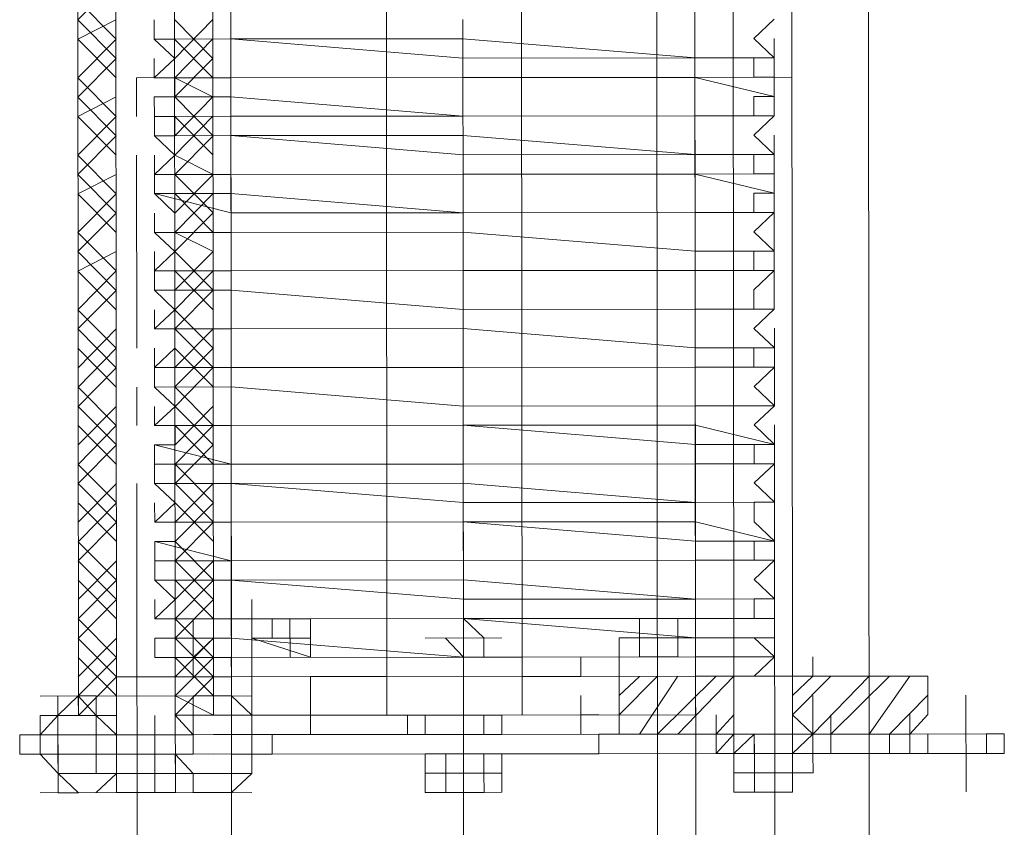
# Model space of a CAD drawing. Header units: inches. Extents: x -5850 to 5646, y 8947 to 13007.
# Tile 148 of 256: x -4097 to -4076, y 10813 to 10831. Entities that reach past the tile are written whole.
import ezdxf

# ---------------------------------------------------------------- set-up
doc = ezdxf.new("R2010")
doc.units = ezdxf.units.IN
doc.header["$MEASUREMENT"] = 0
doc.layers.add('at_Entity', color=7, linetype='Continuous')

msp = doc.modelspace()

# ---------------------------------------------------------------- linework, layer by layer
at = {"layer": 'at_Entity', "color": 7, "lineweight": 20}
for p, q in [((-4082.906, 10561.097), (-4083.653, 11398.29)), ((-4079.025, 11398.294), (-4078.223, 10500.273)), ((-4092.218, 10561.089), (-4092.903, 11328.164)), ((-4082.015, 10500.27), (-4082.754, 11328.173)), ((-4095.791, 10815.794), (-4095.816, 10843.67)), ((-4092.836, 10815.797), (-4092.861, 10843.673)), ((-4092.446, 10815.797), (-4092.471, 10843.673)), ((-4089.044, 10815.8), (-4089.069, 10843.676)), ((-4086.113, 10843.679), (-4086.089, 10815.803)), ((-4082.297, 10815.806), (-4082.321, 10843.683)), ((-4094.956, 10816.637), (-4094.979, 10842.405)), ((-4094.956, 10816.637), (-4094.979, 10842.405)), ((-4093.696, 10842.407), (-4093.673, 10816.638)), ((-4093.696, 10842.407), (-4093.673, 10816.638)), ((-4081.461, 10816.649), (-4081.484, 10842.417)), ((-4080.201, 10842.419), (-4080.178, 10816.65)), ((-4094.132, 10830.579), (-4094.132, 10831.002)), ((-4093.686, 10831.003), (-4093.686, 10830.579)), ((-4081.027, 10830.59), (-4080.581, 10831.014)), ((-4094.132, 10830.579), (-4092.459, 10830.58)), ((-4092.459, 10830.58), (-4094.132, 10830.579)), ((-4093.686, 10830.579), (-4094.132, 10830.579)), ((-4094.132, 10830.579), (-4093.685, 10830.155)), ((-4087.384, 10830.585), (-4092.459, 10830.58)), ((-4092.459, 10830.58), (-4087.384, 10830.161)), ((-4087.384, 10830.585), (-4082.309, 10830.165)), ((-4080.581, 10830.167), (-4081.027, 10830.59)), ((-4080.581, 10830.167), (-4080.581, 10830.591)), ((-4094.131, 10829.731), (-4094.131, 10830.155)), ((-4093.685, 10830.155), (-4094.131, 10829.731)), ((-4082.309, 10830.165), (-4087.384, 10830.161)), ((-4082.309, 10830.165), (-4080.581, 10830.167)), ((-4080.581, 10830.167), (-4082.309, 10830.165)), ((-4081.027, 10830.166), (-4080.581, 10830.167)), ((-4081.026, 10829.743), (-4081.027, 10830.166)), ((-4094.131, 10829.731), (-4092.458, 10829.732)), ((-4092.458, 10829.732), (-4094.131, 10829.731)), ((-4094.131, 10829.731), (-4093.685, 10829.731)), ((-4093.685, 10829.731), (-4093.685, 10829.313)), ((-4092.458, 10829.732), (-4087.384, 10829.737)), ((-4087.384, 10829.737), (-4092.458, 10829.732)), ((-4087.384, 10829.737), (-4082.309, 10829.741)), ((-4082.309, 10829.741), (-4087.384, 10829.737)), ((-4080.58, 10829.743), (-4082.309, 10829.741)), ((-4082.309, 10829.741), (-4080.58, 10829.325)), ((-4080.58, 10829.743), (-4081.026, 10829.743)), ((-4080.58, 10829.325), (-4080.58, 10829.743)), ((-4094.131, 10829.313), (-4092.458, 10829.314)), ((-4094.131, 10829.313), (-4094.13, 10828.889)), ((-4093.685, 10829.313), (-4094.131, 10829.313)), ((-4092.458, 10829.314), (-4087.383, 10828.895)), ((-4081.026, 10829.324), (-4080.58, 10829.325)), ((-4081.026, 10828.901), (-4081.026, 10829.324)), ((-4080.58, 10828.901), (-4080.58, 10829.325)), ((-4094.13, 10828.889), (-4092.457, 10828.89)), ((-4094.13, 10828.465), (-4094.13, 10828.889)), ((-4094.13, 10828.889), (-4093.684, 10828.889)), ((-4093.684, 10828.889), (-4093.684, 10828.465)), ((-4087.383, 10828.895), (-4092.457, 10828.89)), ((-4087.383, 10828.895), (-4082.308, 10828.899)), ((-4082.308, 10828.899), (-4087.383, 10828.895)), ((-4082.308, 10828.899), (-4080.58, 10828.901)), ((-4080.58, 10828.901), (-4082.308, 10828.899)), ((-4080.58, 10828.901), (-4081.026, 10828.901)), ((-4081.025, 10828.477), (-4080.58, 10828.901)), ((-4092.457, 10828.467), (-4094.13, 10828.465)), ((-4094.13, 10828.465), (-4092.457, 10828.467)), ((-4093.684, 10828.465), (-4094.13, 10828.465)), ((-4094.13, 10828.465), (-4093.683, 10828.042)), ((-4092.457, 10828.467), (-4087.382, 10828.471)), ((-4087.382, 10828.047), (-4092.457, 10828.467)), ((-4087.382, 10828.471), (-4082.307, 10828.052)), ((-4080.579, 10828.053), (-4081.025, 10828.477)), ((-4080.579, 10828.053), (-4080.579, 10828.477)), ((-4093.683, 10828.042), (-4094.129, 10827.617)), ((-4094.129, 10827.617), (-4094.129, 10828.041)), ((-4087.382, 10828.047), (-4082.307, 10828.052)), ((-4082.307, 10828.052), (-4080.579, 10828.053)), ((-4080.579, 10828.053), (-4082.307, 10828.052)), ((-4081.025, 10827.629), (-4081.025, 10828.053)), ((-4081.025, 10828.053), (-4080.579, 10828.053)), ((-4094.129, 10827.617), (-4092.456, 10827.619)), ((-4092.456, 10827.619), (-4094.129, 10827.617)), ((-4094.129, 10827.617), (-4093.683, 10827.618)), ((-4094.129, 10827.199), (-4094.129, 10827.617)), ((-4093.683, 10827.618), (-4093.683, 10827.2)), ((-4092.456, 10827.619), (-4087.382, 10827.623)), ((-4087.382, 10827.623), (-4092.456, 10827.619)), ((-4087.382, 10827.623), (-4082.307, 10827.628)), ((-4082.307, 10827.628), (-4087.382, 10827.623)), ((-4080.578, 10827.63), (-4082.307, 10827.628)), ((-4082.307, 10827.628), (-4080.578, 10827.211)), ((-4080.578, 10827.63), (-4081.025, 10827.629)), ((-4080.578, 10827.211), (-4080.578, 10827.63)), ((-4092.456, 10827.201), (-4094.129, 10827.199)), ((-4093.683, 10827.2), (-4094.129, 10827.199)), ((-4094.129, 10827.199), (-4092.455, 10826.777)), ((-4094.129, 10827.199), (-4093.682, 10826.776)), ((-4092.456, 10827.201), (-4087.381, 10826.781)), ((-4081.024, 10826.787), (-4081.024, 10827.211)), ((-4081.024, 10827.211), (-4080.578, 10827.211)), ((-4080.578, 10826.788), (-4080.578, 10827.211)), ((-4094.128, 10826.352), (-4094.128, 10826.775)), ((-4093.682, 10826.776), (-4093.682, 10826.352)), ((-4092.455, 10826.777), (-4087.381, 10826.781)), ((-4087.381, 10826.781), (-4082.306, 10826.786)), ((-4082.306, 10826.786), (-4087.381, 10826.781)), ((-4082.306, 10826.786), (-4080.578, 10826.788)), ((-4080.578, 10826.788), (-4082.306, 10826.786)), ((-4080.578, 10826.788), (-4081.024, 10826.787)), ((-4081.023, 10826.363), (-4080.578, 10826.788)), ((-4094.128, 10826.352), (-4092.455, 10826.353)), ((-4092.455, 10826.353), (-4094.128, 10826.352)), ((-4093.682, 10826.352), (-4094.128, 10826.352)), ((-4094.128, 10826.352), (-4093.681, 10825.934)), ((-4092.455, 10826.353), (-4087.381, 10826.358)), ((-4087.381, 10826.358), (-4092.455, 10826.353)), ((-4087.381, 10826.358), (-4082.306, 10825.944)), ((-4082.306, 10825.944), (-4087.381, 10826.358)), ((-4080.577, 10825.945), (-4081.023, 10826.363)), ((-4080.577, 10825.945), (-4080.577, 10826.364)), ((-4094.127, 10825.51), (-4094.128, 10825.933)), ((-4093.681, 10825.934), (-4094.127, 10825.51)), ((-4082.306, 10825.944), (-4080.577, 10825.945)), ((-4080.577, 10825.945), (-4082.306, 10825.944)), ((-4081.023, 10825.521), (-4081.023, 10825.945)), ((-4081.023, 10825.945), (-4080.577, 10825.945)), ((-4080.577, 10825.522), (-4080.577, 10825.945)), ((-4094.127, 10825.51), (-4092.454, 10825.511)), ((-4092.454, 10825.511), (-4094.127, 10825.51)), ((-4094.127, 10825.086), (-4094.127, 10825.51)), ((-4094.127, 10825.51), (-4093.681, 10825.51)), ((-4093.681, 10825.51), (-4093.681, 10825.086)), ((-4092.454, 10825.511), (-4087.38, 10825.516)), ((-4092.454, 10825.511), (-4087.38, 10825.516)), ((-4087.38, 10825.516), (-4082.305, 10825.52)), ((-4082.305, 10825.52), (-4087.38, 10825.516)), ((-4082.305, 10825.52), (-4080.577, 10825.522)), ((-4080.577, 10825.522), (-4082.305, 10825.52)), ((-4080.577, 10825.522), (-4081.023, 10825.521)), ((-4081.022, 10825.097), (-4080.577, 10825.522)), ((-4080.576, 10824.674), (-4080.576, 10825.098)), ((-4094.127, 10825.086), (-4092.454, 10825.087)), ((-4092.454, 10825.087), (-4094.127, 10825.086)), ((-4093.681, 10825.086), (-4094.127, 10825.086)), ((-4094.127, 10825.086), (-4093.68, 10824.662)), ((-4092.454, 10825.087), (-4087.379, 10824.668)), ((-4092.454, 10825.087), (-4087.379, 10824.668)), ((-4081.022, 10824.674), (-4081.022, 10825.097)), ((-4087.379, 10824.668), (-4082.304, 10824.673)), ((-4082.304, 10824.673), (-4087.379, 10824.668)), ((-4082.304, 10824.673), (-4080.576, 10824.674)), ((-4080.576, 10824.674), (-4082.304, 10824.673)), ((-4080.576, 10824.674), (-4081.022, 10824.674)), ((-4081.022, 10824.255), (-4080.576, 10824.674)), ((-4094.126, 10824.244), (-4094.126, 10824.662)), ((-4093.68, 10824.662), (-4094.126, 10824.244)), ((-4094.126, 10824.244), (-4092.453, 10824.245)), ((-4092.453, 10824.245), (-4094.126, 10824.244)), ((-4094.126, 10824.244), (-4093.68, 10824.244)), ((-4093.68, 10824.244), (-4093.68, 10823.82)), ((-4092.453, 10824.245), (-4087.379, 10824.25)), ((-4087.379, 10824.25), (-4092.453, 10824.245)), ((-4087.379, 10824.25), (-4082.304, 10823.83)), ((-4082.304, 10823.83), (-4087.379, 10824.25)), ((-4080.575, 10823.832), (-4081.022, 10824.255)), ((-4080.575, 10823.832), (-4080.575, 10824.256)), ((-4094.125, 10823.396), (-4094.126, 10823.82)), ((-4093.68, 10823.82), (-4094.125, 10823.396)), ((-4082.304, 10823.83), (-4080.575, 10823.832)), ((-4080.575, 10823.832), (-4082.304, 10823.83)), ((-4081.021, 10823.408), (-4081.021, 10823.832)), ((-4081.021, 10823.832), (-4080.575, 10823.832)), ((-4080.575, 10823.408), (-4080.575, 10823.832)), ((-4094.125, 10823.396), (-4092.452, 10823.398)), ((-4092.452, 10823.398), (-4094.125, 10823.396)), ((-4094.125, 10823.396), (-4093.679, 10823.397)), ((-4094.125, 10822.972), (-4094.125, 10823.396)), ((-4093.679, 10823.397), (-4093.679, 10822.973)), ((-4092.452, 10823.398), (-4087.378, 10823.402)), ((-4092.452, 10823.398), (-4087.378, 10823.402)), ((-4087.378, 10823.402), (-4082.303, 10823.407)), ((-4082.303, 10823.407), (-4087.378, 10823.402)), ((-4082.303, 10823.407), (-4080.575, 10823.408)), ((-4080.575, 10823.408), (-4082.303, 10823.407)), ((-4080.575, 10823.408), (-4081.021, 10823.408)), ((-4081.02, 10822.984), (-4080.575, 10823.408)), ((-4094.125, 10822.972), (-4092.452, 10822.974)), ((-4092.452, 10822.974), (-4094.125, 10822.972)), ((-4093.679, 10822.973), (-4094.125, 10822.972)), ((-4094.125, 10822.972), (-4093.678, 10822.549)), ((-4092.452, 10822.974), (-4087.377, 10822.555)), ((-4092.452, 10822.974), (-4087.377, 10822.555)), ((-4080.574, 10822.561), (-4081.02, 10822.984)), ((-4080.574, 10822.561), (-4080.574, 10822.984)), ((-4094.124, 10822.13), (-4094.125, 10822.548)), ((-4093.678, 10822.549), (-4094.124, 10822.13)), ((-4087.377, 10822.555), (-4082.303, 10822.559)), ((-4082.303, 10822.559), (-4087.377, 10822.555)), ((-4082.303, 10822.559), (-4080.574, 10822.561)), ((-4080.574, 10822.561), (-4082.303, 10822.559)), ((-4081.02, 10822.142), (-4080.574, 10822.561)), ((-4094.124, 10822.13), (-4092.451, 10822.132)), ((-4092.451, 10822.132), (-4094.124, 10822.13)), ((-4094.124, 10822.13), (-4093.678, 10822.131)), ((-4093.678, 10822.131), (-4093.678, 10821.707)), ((-4092.451, 10822.132), (-4087.377, 10822.136)), ((-4092.451, 10822.132), (-4087.377, 10822.136)), ((-4082.302, 10822.141), (-4087.377, 10822.136)), ((-4087.377, 10822.136), (-4082.302, 10821.717)), ((-4082.302, 10822.141), (-4080.573, 10821.719)), ((-4080.573, 10821.719), (-4081.02, 10822.142)), ((-4080.573, 10821.719), (-4080.574, 10822.142)), ((-4093.678, 10821.707), (-4094.124, 10821.706)), ((-4094.124, 10821.706), (-4092.451, 10821.284)), ((-4094.124, 10821.706), (-4094.123, 10821.283)), ((-4080.573, 10821.719), (-4082.302, 10821.717)), ((-4081.019, 10821.718), (-4080.573, 10821.719)), ((-4081.019, 10821.294), (-4081.019, 10821.718)), ((-4080.573, 10821.295), (-4080.573, 10821.719)), ((-4092.451, 10821.284), (-4094.123, 10821.283)), ((-4094.123, 10820.864), (-4094.123, 10821.283)), ((-4094.123, 10821.283), (-4093.677, 10821.283)), ((-4093.677, 10821.283), (-4093.677, 10820.865)), ((-4092.451, 10821.284), (-4087.376, 10821.289)), ((-4092.451, 10821.284), (-4087.376, 10821.289)), ((-4087.376, 10821.289), (-4082.301, 10821.293)), ((-4082.301, 10821.293), (-4087.376, 10821.289)), ((-4082.301, 10821.293), (-4080.573, 10821.295)), ((-4080.573, 10821.295), (-4082.301, 10821.293)), ((-4080.573, 10821.295), (-4081.019, 10821.294)), ((-4081.018, 10820.876), (-4080.573, 10821.295)), ((-4094.123, 10820.864), (-4092.45, 10820.866)), ((-4092.45, 10820.866), (-4094.123, 10820.864)), ((-4093.677, 10820.865), (-4094.123, 10820.864)), ((-4094.123, 10820.864), (-4093.677, 10820.441)), ((-4092.45, 10820.866), (-4087.376, 10820.87)), ((-4092.45, 10820.866), (-4087.375, 10820.447)), ((-4087.376, 10820.87), (-4082.301, 10820.451)), ((-4080.572, 10820.453), (-4081.018, 10820.876)), ((-4080.572, 10820.453), (-4080.572, 10820.877)), ((-4094.122, 10820.017), (-4094.123, 10820.441)), ((-4093.677, 10820.441), (-4094.122, 10820.017)), ((-4082.301, 10820.451), (-4087.375, 10820.447)), ((-4082.301, 10820.451), (-4080.572, 10820.453)), ((-4080.572, 10820.453), (-4082.301, 10820.451)), ((-4081.018, 10820.452), (-4080.572, 10820.453)), ((-4081.018, 10820.028), (-4081.018, 10820.452)), ((-4094.122, 10820.017), (-4092.449, 10820.018)), ((-4092.449, 10820.018), (-4094.122, 10820.017)), ((-4094.122, 10820.017), (-4093.676, 10820.017)), ((-4093.676, 10820.017), (-4093.676, 10819.593)), ((-4092.449, 10820.018), (-4087.375, 10820.023)), ((-4087.375, 10820.023), (-4092.449, 10820.018)), ((-4082.3, 10820.027), (-4087.375, 10820.023)), ((-4087.375, 10820.023), (-4082.3, 10819.604)), ((-4082.3, 10820.027), (-4080.571, 10819.605)), ((-4080.571, 10819.605), (-4081.018, 10820.028)), ((-4080.571, 10819.605), (-4080.572, 10820.029)), ((-4094.122, 10819.593), (-4092.449, 10819.176)), ((-4094.122, 10819.593), (-4094.122, 10819.175)), ((-4093.676, 10819.593), (-4094.122, 10819.593)), ((-4080.571, 10819.605), (-4082.3, 10819.604)), ((-4081.017, 10819.186), (-4081.017, 10819.605)), ((-4081.017, 10819.605), (-4080.571, 10819.605)), ((-4080.571, 10819.187), (-4080.571, 10819.605)), ((-4092.449, 10819.176), (-4094.122, 10819.175)), ((-4094.121, 10818.751), (-4094.122, 10819.175)), ((-4094.122, 10819.175), (-4093.675, 10819.175)), ((-4093.675, 10819.175), (-4093.675, 10818.751)), ((-4092.449, 10819.176), (-4087.374, 10819.181)), ((-4087.374, 10819.181), (-4092.449, 10819.176)), ((-4087.374, 10819.181), (-4082.3, 10819.185)), ((-4082.3, 10819.185), (-4087.374, 10819.181)), ((-4082.3, 10819.185), (-4080.571, 10819.187)), ((-4080.571, 10819.187), (-4082.3, 10819.185)), ((-4080.571, 10819.187), (-4081.017, 10819.186)), ((-4081.017, 10818.763), (-4080.571, 10819.187)), ((-4094.121, 10818.751), (-4092.448, 10818.752)), ((-4092.448, 10818.752), (-4094.121, 10818.751)), ((-4093.675, 10818.751), (-4094.121, 10818.751)), ((-4094.121, 10818.751), (-4093.675, 10818.328)), ((-4092.448, 10818.752), (-4087.374, 10818.757)), ((-4092.448, 10818.752), (-4087.373, 10818.333)), ((-4087.374, 10818.757), (-4082.299, 10818.338)), ((-4080.57, 10818.339), (-4081.017, 10818.763)), ((-4080.57, 10818.339), (-4080.57, 10818.763)), ((-4094.12, 10817.903), (-4094.121, 10818.327)), ((-4093.675, 10818.328), (-4094.12, 10817.903)), ((-4092.001, 10817.905), (-4092.002, 10818.329)), ((-4092.001, 10817.905), (-4092.002, 10818.329)), ((-4092.001, 10817.905), (-4092.002, 10818.329)), ((-4082.299, 10818.338), (-4087.373, 10818.333)), ((-4082.299, 10818.338), (-4080.57, 10818.339)), ((-4080.57, 10818.339), (-4082.299, 10818.338)), ((-4081.016, 10817.915), (-4081.016, 10818.339)), ((-4081.016, 10818.339), (-4080.57, 10818.339)), ((-4094.12, 10817.903), (-4092.448, 10817.905)), ((-4094.12, 10817.903), (-4093.284, 10817.904)), ((-4094.12, 10817.903), (-4093.674, 10817.904)), ((-4093.674, 10817.904), (-4093.674, 10817.48)), ((-4093.284, 10817.48), (-4093.284, 10817.904)), ((-4093.284, 10817.904), (-4092.838, 10817.904)), ((-4092.448, 10817.905), (-4092.838, 10817.904)), ((-4092.838, 10817.904), (-4092.837, 10817.481)), ((-4092.837, 10817.481), (-4092.838, 10817.904)), ((-4092.448, 10817.905), (-4087.373, 10817.909)), ((-4090.719, 10817.906), (-4092.448, 10817.905)), ((-4092.001, 10817.905), (-4087.373, 10817.909)), ((-4090.719, 10817.906), (-4092.001, 10817.905)), ((-4092.001, 10817.905), (-4091.555, 10817.906)), ((-4092.001, 10817.481), (-4092.001, 10817.905)), ((-4092.001, 10817.481), (-4092.001, 10817.905)), ((-4092.001, 10817.481), (-4092.001, 10817.905)), ((-4092.001, 10817.481), (-4092.001, 10817.905)), ((-4091.555, 10817.906), (-4091.555, 10817.482)), ((-4091.165, 10817.906), (-4091.164, 10817.064)), ((-4091.165, 10817.906), (-4091.165, 10817.482)), ((-4090.718, 10817.483), (-4090.719, 10817.906)), ((-4090.718, 10817.483), (-4090.719, 10817.906)), ((-4090.719, 10817.906), (-4090.718, 10817.064)), ((-4090.718, 10817.483), (-4090.719, 10817.906)), ((-4090.718, 10817.483), (-4090.719, 10817.906)), ((-4090.718, 10817.483), (-4090.719, 10817.906)), ((-4090.719, 10817.906), (-4090.718, 10817.483)), ((-4082.298, 10817.914), (-4087.373, 10817.909)), ((-4087.373, 10817.909), (-4082.298, 10817.49)), ((-4087.373, 10817.909), (-4086.926, 10817.486)), ((-4087.373, 10817.486), (-4087.373, 10817.909)), ((-4083.525, 10817.489), (-4083.525, 10817.913)), ((-4083.525, 10817.489), (-4083.525, 10817.913)), ((-4083.525, 10817.489), (-4083.525, 10817.913)), ((-4083.525, 10817.489), (-4083.525, 10817.913)), ((-4083.525, 10817.489), (-4083.525, 10817.913)), ((-4082.688, 10817.49), (-4082.689, 10817.914)), ((-4082.298, 10817.914), (-4080.57, 10817.915)), ((-4080.57, 10817.915), (-4081.016, 10817.915)), ((-4080.569, 10817.492), (-4080.57, 10817.915)), ((-4094.12, 10817.48), (-4093.284, 10817.48)), ((-4094.12, 10817.48), (-4094.12, 10817.061)), ((-4093.674, 10817.48), (-4094.12, 10817.48)), ((-4093.284, 10817.48), (-4093.283, 10816.638)), ((-4093.283, 10816.638), (-4093.284, 10817.48)), ((-4093.284, 10817.48), (-4093.283, 10817.062)), ((-4092.837, 10817.481), (-4093.283, 10817.062)), ((-4092.837, 10817.481), (-4092.837, 10816.639)), ((-4092.837, 10816.639), (-4092.837, 10817.481)), ((-4092.837, 10817.481), (-4092.447, 10817.481)), ((-4092.447, 10817.481), (-4087.372, 10817.067)), ((-4092.001, 10817.481), (-4090.718, 10817.483)), ((-4091.555, 10817.482), (-4092.001, 10817.481)), ((-4090.718, 10817.064), (-4092.001, 10817.481)), ((-4087.763, 10817.485), (-4087.373, 10817.486)), ((-4087.372, 10817.067), (-4087.763, 10817.485)), ((-4086.926, 10817.486), (-4086.926, 10817.068)), ((-4083.971, 10817.489), (-4083.971, 10817.07)), ((-4083.971, 10817.489), (-4083.971, 10817.07)), ((-4082.688, 10817.49), (-4083.525, 10817.489)), ((-4083.525, 10817.489), (-4082.688, 10817.49)), ((-4083.525, 10817.489), (-4083.524, 10817.071)), ((-4083.524, 10817.071), (-4083.525, 10817.489)), ((-4083.525, 10817.489), (-4083.524, 10817.071)), ((-4083.524, 10817.071), (-4083.525, 10817.489)), ((-4083.524, 10817.071), (-4083.525, 10817.489)), ((-4082.688, 10817.49), (-4083.135, 10817.489)), ((-4083.135, 10817.489), (-4082.688, 10817.49)), ((-4082.688, 10817.49), (-4082.688, 10817.072)), ((-4082.688, 10817.072), (-4082.688, 10817.49)), ((-4082.688, 10817.072), (-4082.688, 10817.49)), ((-4082.298, 10817.49), (-4080.569, 10817.492)), ((-4081.015, 10817.491), (-4080.569, 10817.492)), ((-4080.569, 10817.073), (-4081.015, 10817.491)), ((-4080.569, 10817.073), (-4080.569, 10817.492)), ((-4094.956, 10816.637), (-4094.956, 10817.061)), ((-4094.956, 10816.637), (-4094.956, 10817.061)), ((-4094.956, 10816.637), (-4094.956, 10817.061)), ((-4094.956, 10816.637), (-4094.956, 10817.061)), ((-4094.956, 10816.637), (-4094.956, 10817.061)), ((-4094.12, 10817.061), (-4092.447, 10817.063)), ((-4094.12, 10817.061), (-4093.674, 10817.062)), ((-4093.673, 10816.638), (-4093.674, 10817.062)), ((-4093.673, 10816.638), (-4093.674, 10817.062)), ((-4093.673, 10816.638), (-4093.674, 10817.062)), ((-4093.673, 10816.638), (-4093.674, 10817.062)), ((-4093.673, 10816.638), (-4093.674, 10817.062)), ((-4093.673, 10816.638), (-4093.674, 10817.062)), ((-4093.674, 10817.062), (-4093.673, 10816.638)), ((-4087.372, 10817.067), (-4092.447, 10817.063)), ((-4092.446, 10816.639), (-4092.447, 10817.063)), ((-4082.298, 10817.072), (-4087.372, 10817.067)), ((-4087.372, 10817.067), (-4086.09, 10817.068)), ((-4086.926, 10817.068), (-4087.372, 10817.067)), ((-4086.09, 10817.068), (-4082.298, 10817.072)), ((-4083.97, 10816.647), (-4083.971, 10817.07)), ((-4082.688, 10817.072), (-4083.524, 10817.071)), ((-4083.524, 10817.071), (-4082.688, 10817.072)), ((-4082.298, 10817.072), (-4080.569, 10817.073)), ((-4080.569, 10817.073), (-4082.298, 10817.072)), ((-4082.297, 10816.648), (-4082.298, 10817.072)), ((-4081.461, 10816.649), (-4081.461, 10817.073)), ((-4081.461, 10816.649), (-4081.461, 10817.073)), ((-4081.461, 10816.649), (-4081.461, 10817.073)), ((-4081.461, 10816.649), (-4081.461, 10817.073)), ((-4081.461, 10816.649), (-4081.461, 10817.073)), ((-4081.015, 10816.649), (-4080.569, 10817.073)), ((-4080.178, 10816.65), (-4080.179, 10817.074)), ((-4080.178, 10816.65), (-4080.179, 10817.074)), ((-4080.178, 10816.65), (-4080.179, 10817.074)), ((-4080.178, 10816.65), (-4080.179, 10817.074)), ((-4079.732, 10816.65), (-4079.733, 10817.074)), ((-4094.956, 10816.637), (-4093.673, 10816.638)), ((-4093.673, 10816.638), (-4094.956, 10816.637)), ((-4094.955, 10815.795), (-4094.956, 10816.637)), ((-4094.956, 10816.637), (-4094.955, 10815.795)), ((-4094.955, 10815.795), (-4094.956, 10816.637)), ((-4093.673, 10816.638), (-4092.446, 10816.639)), ((-4093.673, 10816.638), (-4093.672, 10815.796)), ((-4093.672, 10815.372), (-4093.673, 10816.638)), ((-4093.673, 10816.638), (-4093.672, 10815.796)), ((-4092.446, 10816.639), (-4087.372, 10816.644)), ((-4092.446, 10815.797), (-4092.446, 10816.639)), ((-4090.718, 10816.641), (-4089.045, 10816.642)), ((-4089.045, 10816.642), (-4090.718, 10816.641)), ((-4090.717, 10815.375), (-4090.718, 10816.641)), ((-4087.372, 10816.644), (-4082.297, 10816.648)), ((-4084.807, 10816.646), (-4086.089, 10816.645)), ((-4084.807, 10816.646), (-4086.089, 10816.645)), ((-4081.461, 10816.649), (-4083.97, 10816.647)), ((-4083.969, 10815.805), (-4083.97, 10816.647)), ((-4082.297, 10816.648), (-4081.015, 10816.649)), ((-4082.297, 10816.648), (-4082.297, 10815.806)), ((-4077.613, 10816.652), (-4081.461, 10816.649)), ((-4080.178, 10816.65), (-4081.461, 10816.649)), ((-4081.461, 10816.649), (-4080.178, 10816.65)), ((-4080.178, 10816.65), (-4081.461, 10816.649)), ((-4081.461, 10816.649), (-4081.46, 10815.807)), ((-4081.46, 10815.807), (-4081.461, 10816.649)), ((-4080.178, 10816.65), (-4080.178, 10815.808)), ((-4079.732, 10816.65), (-4080.178, 10816.65)), ((-4080.178, 10815.808), (-4080.178, 10816.65)), ((-4080.178, 10816.65), (-4079.732, 10816.65)), ((-4077.223, 10816.653), (-4077.613, 10816.652)), ((-4077.222, 10815.811), (-4077.223, 10816.653)), ((-4095.792, 10816.218), (-4096.238, 10816.217)), ((-4096.238, 10816.217), (-4096.238, 10815.794)), ((-4096.238, 10815.794), (-4096.238, 10816.217)), ((-4095.791, 10815.794), (-4095.792, 10816.218)), ((-4094.955, 10815.795), (-4094.955, 10816.219)), ((-4093.672, 10815.796), (-4093.673, 10816.22)), ((-4092.446, 10816.221), (-4092.836, 10816.22)), ((-4092, 10815.797), (-4092.446, 10816.221)), ((-4092.446, 10815.797), (-4092.446, 10816.221)), ((-4092, 10815.797), (-4092, 10816.221)), ((-4082.297, 10815.806), (-4082.297, 10816.23)), ((-4081.46, 10815.807), (-4081.46, 10816.231)), ((-4079.731, 10815.808), (-4079.732, 10816.232)), ((-4096.628, 10815.793), (-4096.238, 10815.794)), ((-4096.628, 10815.369), (-4096.628, 10815.793)), ((-4096.237, 10815.37), (-4096.238, 10815.794)), ((-4096.238, 10815.794), (-4095.791, 10815.794)), ((-4096.238, 10815.794), (-4096.237, 10814.946)), ((-4096.237, 10814.946), (-4096.238, 10815.794)), ((-4096.237, 10815.37), (-4096.238, 10815.794)), ((-4095.401, 10815.794), (-4095.791, 10815.794)), ((-4094.955, 10815.795), (-4095.401, 10815.794)), ((-4095.401, 10815.37), (-4095.401, 10815.794)), ((-4094.955, 10815.371), (-4094.955, 10815.795)), ((-4094.955, 10815.371), (-4094.955, 10815.795)), ((-4094.955, 10815.371), (-4094.955, 10815.795)), ((-4094.955, 10815.795), (-4094.955, 10815.371)), ((-4094.118, 10815.372), (-4094.119, 10815.795)), ((-4093.672, 10815.372), (-4093.672, 10815.796)), ((-4093.672, 10815.372), (-4093.672, 10815.796)), ((-4093.282, 10815.796), (-4093.672, 10815.796)), ((-4093.672, 10815.372), (-4093.672, 10815.796)), ((-4092.836, 10815.797), (-4093.282, 10815.796)), ((-4093.282, 10815.796), (-4093.282, 10815.372)), ((-4092.446, 10815.797), (-4092.836, 10815.797)), ((-4087.371, 10815.801), (-4092.446, 10815.797)), ((-4092.445, 10814.949), (-4092.446, 10815.797)), ((-4091.999, 10815.374), (-4092, 10815.797)), ((-4091.999, 10815.374), (-4092, 10815.797)), ((-4092, 10815.797), (-4091.999, 10815.374)), ((-4090.717, 10815.798), (-4088.598, 10815.8)), ((-4089.044, 10815.8), (-4086.535, 10815.802)), ((-4088.598, 10815.8), (-4088.598, 10815.377)), ((-4088.207, 10815.377), (-4088.208, 10815.801)), ((-4088.207, 10815.377), (-4088.208, 10815.801)), ((-4082.297, 10815.806), (-4087.371, 10815.801)), ((-4086.925, 10815.378), (-4086.925, 10815.802)), ((-4086.925, 10815.378), (-4086.925, 10815.802)), ((-4086.925, 10815.378), (-4086.925, 10815.802)), ((-4084.416, 10815.804), (-4086.535, 10815.802)), ((-4086.089, 10815.803), (-4086.535, 10815.802)), ((-4086.534, 10815.378), (-4086.535, 10815.802)), ((-4083.969, 10815.381), (-4083.969, 10815.805)), ((-4081.85, 10815.383), (-4081.85, 10815.806)), ((-4081.46, 10815.807), (-4081.46, 10815.383)), ((-4081.46, 10815.383), (-4081.46, 10815.807)), ((-4081.46, 10815.807), (-4081.46, 10815.383)), ((-4079.731, 10815.384), (-4080.178, 10815.808)), ((-4080.177, 10815.384), (-4080.178, 10815.808)), ((-4080.177, 10815.384), (-4080.178, 10815.808)), ((-4080.177, 10815.384), (-4080.178, 10815.808)), ((-4079.731, 10815.384), (-4079.731, 10815.808)), ((-4079.731, 10815.384), (-4079.731, 10815.808)), ((-4079.731, 10815.384), (-4079.731, 10815.808)), ((-4077.222, 10815.811), (-4077.612, 10815.386)), ((-4077.612, 10815.386), (-4077.612, 10815.81)), ((-4096.237, 10815.37), (-4097.074, 10815.369)), ((-4097.074, 10815.369), (-4097.073, 10814.945)), ((-4096.237, 10815.37), (-4096.628, 10815.369)), ((-4096.628, 10815.369), (-4096.627, 10814.946)), ((-4096.627, 10814.946), (-4096.628, 10815.369)), ((-4096.627, 10814.946), (-4096.628, 10815.369)), ((-4096.237, 10814.946), (-4096.237, 10815.37)), ((-4096.237, 10814.946), (-4096.237, 10815.37)), ((-4096.237, 10815.37), (-4096.237, 10814.946)), ((-4095.401, 10815.37), (-4096.237, 10815.37)), ((-4096.237, 10815.37), (-4096.237, 10814.946)), ((-4094.955, 10815.371), (-4095.401, 10815.37)), ((-4094.955, 10815.371), (-4095.401, 10815.37)), ((-4095.4, 10814.947), (-4095.401, 10815.37)), ((-4094.955, 10815.371), (-4094.118, 10815.372)), ((-4094.954, 10814.947), (-4094.955, 10815.371)), ((-4094.955, 10815.371), (-4094.954, 10814.947)), ((-4094.118, 10815.372), (-4094.118, 10814.948)), ((-4094.118, 10815.372), (-4094.118, 10814.948)), ((-4093.672, 10815.372), (-4094.118, 10815.372)), ((-4093.282, 10815.372), (-4093.672, 10815.372)), ((-4093.282, 10815.372), (-4093.672, 10815.372)), ((-4088.207, 10815.377), (-4093.282, 10815.372)), ((-4092.836, 10815.373), (-4087.761, 10815.377)), ((-4092.445, 10814.949), (-4092.445, 10815.373)), ((-4091.553, 10815.374), (-4091.999, 10815.374)), ((-4091.998, 10814.526), (-4091.999, 10815.374)), ((-4091.998, 10814.526), (-4091.999, 10815.374)), ((-4091.999, 10815.374), (-4091.999, 10814.95)), ((-4091.553, 10814.95), (-4091.553, 10815.374)), ((-4090.717, 10815.375), (-4088.207, 10815.377)), ((-4088.598, 10815.377), (-4086.534, 10815.378)), ((-4088.207, 10815.377), (-4087.371, 10815.378)), ((-4087.761, 10815.377), (-4088.207, 10815.377)), ((-4087.761, 10815.377), (-4087.371, 10815.378)), ((-4087.371, 10815.378), (-4084.415, 10815.38)), ((-4084.806, 10815.38), (-4086.925, 10815.378)), ((-4086.534, 10815.378), (-4086.925, 10815.378)), ((-4084.415, 10815.38), (-4081.85, 10815.383)), ((-4081.46, 10815.383), (-4083.969, 10815.381)), ((-4081.85, 10815.383), (-4081.46, 10815.383)), ((-4081.85, 10815.383), (-4081.46, 10815.383)), ((-4081.85, 10815.383), (-4081.014, 10815.383)), ((-4081.46, 10815.383), (-4081.014, 10815.383)), ((-4081.014, 10815.383), (-4080.177, 10815.384)), ((-4081.013, 10814.96), (-4081.014, 10815.383)), ((-4081.014, 10815.383), (-4081.013, 10814.536)), ((-4081.013, 10814.96), (-4081.014, 10815.383)), ((-4081.014, 10815.383), (-4081.013, 10814.96)), ((-4081.014, 10815.383), (-4081.013, 10814.536)), ((-4080.567, 10815.384), (-4080.567, 10814.536)), ((-4080.177, 10815.384), (-4079.731, 10815.384)), ((-4080.177, 10814.96), (-4080.177, 10815.384)), ((-4080.177, 10815.384), (-4079.731, 10815.384)), ((-4080.177, 10815.384), (-4080.177, 10814.96)), ((-4080.177, 10815.384), (-4080.176, 10814.536)), ((-4079.731, 10815.384), (-4080.177, 10815.384)), ((-4077.612, 10815.386), (-4079.731, 10815.384)), ((-4079.731, 10815.384), (-4078.058, 10815.386)), ((-4078.058, 10815.386), (-4078.058, 10814.962)), ((-4078.058, 10815.386), (-4077.612, 10815.386)), ((-4077.612, 10815.386), (-4075.939, 10815.388)), ((-4077.612, 10814.963), (-4077.612, 10815.386)), ((-4077.221, 10814.963), (-4077.222, 10815.387)), ((-4075.939, 10814.964), (-4075.939, 10815.388)), ((-4075.939, 10815.388), (-4075.549, 10815.388)), ((-4075.548, 10814.964), (-4075.549, 10815.388)), ((-4096.237, 10814.946), (-4097.073, 10814.945)), ((-4096.627, 10814.946), (-4096.237, 10814.946)), ((-4096.237, 10814.946), (-4096.627, 10814.946)), ((-4096.237, 10814.946), (-4095.4, 10814.947)), ((-4096.236, 10814.522), (-4096.237, 10814.946)), ((-4096.237, 10814.946), (-4096.236, 10814.522)), ((-4093.672, 10814.948), (-4095.4, 10814.947)), ((-4095.4, 10814.947), (-4094.954, 10814.947)), ((-4095.4, 10814.947), (-4095.4, 10814.523)), ((-4093.672, 10814.948), (-4094.118, 10814.948)), ((-4093.281, 10814.949), (-4093.672, 10814.948)), ((-4093.672, 10814.948), (-4093.281, 10814.525)), ((-4093.671, 10814.524), (-4093.672, 10814.948)), ((-4088.207, 10814.953), (-4093.281, 10814.949)), ((-4092.835, 10814.949), (-4087.761, 10814.954)), ((-4091.999, 10814.95), (-4092.445, 10814.949)), ((-4091.999, 10814.95), (-4091.553, 10814.95)), ((-4086.924, 10814.954), (-4088.207, 10814.953)), ((-4088.207, 10814.953), (-4088.206, 10814.529)), ((-4087.761, 10814.954), (-4086.924, 10814.954)), ((-4087.76, 10814.53), (-4087.761, 10814.954)), ((-4086.924, 10814.954), (-4084.415, 10814.956)), ((-4086.534, 10814.955), (-4086.924, 10814.954)), ((-4086.924, 10814.53), (-4086.924, 10814.954)), ((-4086.534, 10814.955), (-4086.533, 10814.531)), ((-4086.533, 10814.531), (-4086.534, 10814.955)), ((-4086.533, 10814.531), (-4086.534, 10814.955)), ((-4086.533, 10814.531), (-4086.534, 10814.955)), ((-4084.415, 10814.956), (-4081.85, 10814.959)), ((-4081.85, 10814.959), (-4081.013, 10814.96)), ((-4081.013, 10814.96), (-4081.459, 10814.959)), ((-4081.459, 10814.959), (-4081.459, 10814.535)), ((-4081.459, 10814.535), (-4081.459, 10814.959)), ((-4081.013, 10814.96), (-4080.567, 10814.96)), ((-4081.013, 10814.536), (-4081.013, 10814.96)), ((-4080.177, 10814.96), (-4081.013, 10814.96)), ((-4080.177, 10814.96), (-4080.567, 10814.96)), ((-4080.177, 10814.96), (-4079.731, 10814.961)), ((-4079.731, 10814.961), (-4080.177, 10814.96)), ((-4080.176, 10814.536), (-4080.177, 10814.96)), ((-4080.176, 10814.536), (-4080.177, 10814.96)), ((-4079.731, 10814.961), (-4078.058, 10814.962)), ((-4079.73, 10814.537), (-4079.731, 10814.961)), ((-4078.058, 10814.962), (-4077.612, 10814.963)), ((-4077.612, 10814.963), (-4075.939, 10814.964)), ((-4075.939, 10814.964), (-4075.548, 10814.964)), ((-4095.79, 10814.523), (-4096.236, 10814.522)), ((-4096.236, 10814.522), (-4095.79, 10814.104)), ((-4095.79, 10814.523), (-4094.954, 10814.523)), ((-4095.4, 10814.523), (-4094.508, 10814.524)), ((-4095.4, 10814.105), (-4094.954, 10814.523)), ((-4094.954, 10814.523), (-4094.508, 10814.524)), ((-4094.117, 10814.524), (-4094.954, 10814.523)), ((-4093.671, 10814.524), (-4094.954, 10814.523)), ((-4094.508, 10814.524), (-4094.954, 10814.523)), ((-4094.954, 10814.523), (-4094.954, 10814.105)), ((-4094.954, 10814.105), (-4094.954, 10814.523)), ((-4094.508, 10814.524), (-4094.117, 10814.524)), ((-4094.508, 10814.524), (-4093.671, 10814.524)), ((-4093.671, 10814.524), (-4094.508, 10814.524)), ((-4094.117, 10814.524), (-4094.117, 10814.106)), ((-4093.671, 10814.524), (-4093.281, 10814.525)), ((-4093.671, 10814.524), (-4093.671, 10814.106)), ((-4093.281, 10814.525), (-4092.835, 10814.525)), ((-4093.281, 10814.525), (-4093.281, 10814.107)), ((-4092.835, 10814.525), (-4091.998, 10814.526)), ((-4092.444, 10814.107), (-4092.444, 10814.526)), ((-4092.444, 10814.526), (-4091.998, 10814.526)), ((-4086.924, 10814.53), (-4088.206, 10814.529)), ((-4087.37, 10814.53), (-4088.206, 10814.529)), ((-4088.206, 10814.529), (-4087.37, 10814.53)), ((-4088.206, 10814.111), (-4088.206, 10814.529)), ((-4087.76, 10814.53), (-4087.37, 10814.53)), ((-4087.76, 10814.53), (-4087.76, 10814.111)), ((-4087.37, 10814.53), (-4086.533, 10814.531)), ((-4087.37, 10814.53), (-4086.924, 10814.53)), ((-4086.924, 10814.53), (-4087.37, 10814.53)), ((-4086.924, 10814.53), (-4087.37, 10814.53)), ((-4086.533, 10814.531), (-4086.924, 10814.53)), ((-4086.924, 10814.53), (-4086.923, 10814.112)), ((-4086.923, 10814.112), (-4086.924, 10814.53)), ((-4086.533, 10814.531), (-4086.533, 10814.113)), ((-4080.176, 10814.536), (-4081.459, 10814.535)), ((-4080.176, 10814.536), (-4081.459, 10814.535)), ((-4081.459, 10814.117), (-4081.459, 10814.535)), ((-4080.176, 10814.536), (-4081.013, 10814.536)), ((-4081.013, 10814.536), (-4080.567, 10814.536)), ((-4081.013, 10814.536), (-4081.012, 10814.117)), ((-4080.567, 10814.536), (-4080.176, 10814.536)), ((-4080.176, 10814.536), (-4079.73, 10814.537)), ((-4080.176, 10814.536), (-4080.176, 10814.118)), ((-4080.176, 10814.118), (-4080.176, 10814.536)), ((-4095.79, 10814.104), (-4095.4, 10814.105)), ((-4093.671, 10814.106), (-4094.954, 10814.105)), ((-4093.281, 10814.107), (-4092.834, 10814.107)), ((-4092.834, 10814.107), (-4092.444, 10814.107)), ((-4086.923, 10814.112), (-4088.206, 10814.111)), ((-4086.533, 10814.113), (-4086.923, 10814.112)), ((-4080.176, 10814.118), (-4081.459, 10814.117))]:
    msp.add_line(p, q, dxfattribs=at)
at = {"layer": 'at_Entity', "color": 3, "lineweight": 20}
for p, q in [((-4095.805, 10831.001), (-4094.969, 10831.844)), ((-4095.805, 10831.419), (-4094.968, 10830.578)), ((-4095.805, 10830.577), (-4094.969, 10831.002)), ((-4095.805, 10831.001), (-4094.968, 10830.154)), ((-4093.686, 10831.003), (-4092.849, 10830.156)), ((-4093.685, 10830.155), (-4092.85, 10831.003)), ((-4087.384, 10830.161), (-4087.385, 10831.008)), ((-4095.805, 10830.577), (-4094.967, 10829.73)), ((-4095.804, 10829.729), (-4094.968, 10830.578)), ((-4093.686, 10830.579), (-4092.848, 10829.732)), ((-4093.685, 10829.731), (-4092.849, 10830.58)), ((-4087.384, 10830.585), (-4087.383, 10829.319)), ((-4087.384, 10830.161), (-4087.384, 10830.585)), ((-4080.581, 10830.591), (-4080.58, 10829.743)), ((-4095.804, 10829.311), (-4094.968, 10830.154)), ((-4093.685, 10829.313), (-4092.849, 10830.156)), ((-4087.384, 10829.737), (-4087.384, 10830.161)), ((-4095.804, 10829.729), (-4094.967, 10828.888)), ((-4080.19, 10829.743), (-4094.521, 10829.731)), ((-4094.521, 10828.889), (-4094.521, 10829.731)), ((-4093.685, 10829.731), (-4092.848, 10829.314)), ((-4087.383, 10828.895), (-4087.384, 10829.737)), ((-4095.804, 10829.311), (-4094.966, 10828.464)), ((-4095.803, 10828.887), (-4094.967, 10829.312)), ((-4093.685, 10829.313), (-4092.847, 10828.466)), ((-4093.684, 10828.465), (-4092.848, 10829.314)), ((-4095.803, 10828.887), (-4094.966, 10828.041)), ((-4095.802, 10828.04), (-4094.967, 10828.888)), ((-4093.684, 10828.889), (-4092.847, 10828.042)), ((-4093.683, 10828.042), (-4092.848, 10828.89)), ((-4087.383, 10828.895), (-4087.382, 10828.471)), ((-4095.802, 10827.616), (-4094.966, 10828.464)), ((-4093.683, 10827.618), (-4092.847, 10828.466)), ((-4087.382, 10828.471), (-4087.379, 10824.25)), ((-4087.382, 10827.623), (-4087.382, 10828.471)), ((-4080.579, 10828.477), (-4080.576, 10824.674)), ((-4095.802, 10828.04), (-4094.965, 10827.198)), ((-4094.516, 10823.82), (-4094.52, 10828.041)), ((-4093.683, 10828.042), (-4092.847, 10827.619)), ((-4087.382, 10827.623), (-4087.382, 10828.047)), ((-4095.802, 10827.198), (-4094.966, 10827.617)), ((-4095.802, 10827.616), (-4094.965, 10826.775)), ((-4093.683, 10827.618), (-4092.846, 10826.777)), ((-4093.682, 10826.776), (-4092.847, 10827.619)), ((-4087.382, 10827.623), (-4087.381, 10826.781)), ((-4087.382, 10827.623), (-4087.381, 10827.205)), ((-4095.802, 10827.198), (-4094.964, 10826.351)), ((-4095.801, 10826.35), (-4094.965, 10827.198)), ((-4093.683, 10827.2), (-4092.845, 10826.353)), ((-4093.682, 10826.352), (-4092.846, 10827.2)), ((-4087.381, 10826.781), (-4087.381, 10827.205)), ((-4087.381, 10827.205), (-4087.381, 10826.781)), ((-4095.801, 10825.932), (-4094.965, 10826.775)), ((-4093.681, 10825.934), (-4092.846, 10826.777)), ((-4087.381, 10826.781), (-4087.381, 10826.358)), ((-4095.801, 10826.35), (-4094.964, 10825.509)), ((-4093.682, 10826.352), (-4092.845, 10825.935)), ((-4087.381, 10826.358), (-4087.38, 10825.516)), ((-4095.801, 10825.932), (-4094.963, 10825.085)), ((-4095.8, 10825.508), (-4094.964, 10825.933)), ((-4093.681, 10825.086), (-4092.845, 10825.935)), ((-4093.681, 10825.934), (-4092.844, 10825.087)), ((-4087.38, 10825.516), (-4087.38, 10825.939)), ((-4095.8, 10825.508), (-4094.963, 10824.661)), ((-4095.799, 10824.66), (-4094.964, 10825.509)), ((-4093.681, 10825.51), (-4092.844, 10824.663)), ((-4093.68, 10824.662), (-4092.845, 10825.511)), ((-4087.38, 10825.516), (-4087.379, 10824.668)), ((-4095.799, 10824.242), (-4094.963, 10825.085)), ((-4093.68, 10824.244), (-4092.844, 10825.087)), ((-4087.379, 10824.668), (-4087.379, 10825.092)), ((-4087.379, 10824.25), (-4087.379, 10824.668)), ((-4087.379, 10824.25), (-4087.379, 10824.668)), ((-4087.379, 10824.668), (-4087.379, 10824.25)), ((-4095.799, 10824.66), (-4094.962, 10823.819)), ((-4093.68, 10824.662), (-4092.843, 10823.821)), ((-4095.799, 10824.242), (-4094.962, 10823.395)), ((-4095.798, 10823.395), (-4094.963, 10824.243)), ((-4093.68, 10824.244), (-4092.843, 10823.397)), ((-4093.679, 10823.397), (-4092.844, 10824.245)), ((-4087.379, 10824.25), (-4087.378, 10823.402)), ((-4095.799, 10823.818), (-4094.961, 10822.972)), ((-4095.798, 10822.971), (-4094.962, 10823.819)), ((-4093.68, 10823.82), (-4092.842, 10822.973)), ((-4093.679, 10822.973), (-4092.843, 10823.821)), ((-4087.378, 10823.402), (-4087.378, 10823.826)), ((-4080.575, 10823.832), (-4080.574, 10822.561)), ((-4095.798, 10822.547), (-4094.962, 10823.395)), ((-4093.678, 10822.549), (-4092.843, 10823.397)), ((-4087.378, 10823.402), (-4087.377, 10822.555)), ((-4087.378, 10823.402), (-4087.377, 10822.555)), ((-4095.798, 10822.971), (-4094.961, 10822.13)), ((-4094.515, 10822.13), (-4094.515, 10822.972)), ((-4093.679, 10822.973), (-4092.842, 10822.131)), ((-4087.377, 10822.555), (-4087.377, 10822.978)), ((-4087.377, 10822.555), (-4087.377, 10822.978)), ((-4095.798, 10822.547), (-4094.96, 10821.706)), ((-4095.797, 10821.705), (-4094.961, 10822.548)), ((-4093.678, 10821.707), (-4092.842, 10822.55)), ((-4093.678, 10822.549), (-4092.841, 10821.708)), ((-4087.377, 10822.555), (-4087.377, 10822.136)), ((-4087.377, 10822.555), (-4087.377, 10822.136)), ((-4087.377, 10822.136), (-4087.377, 10822.555)), ((-4095.797, 10822.129), (-4094.96, 10821.282)), ((-4095.796, 10821.281), (-4094.961, 10822.13)), ((-4093.678, 10822.131), (-4092.841, 10821.284)), ((-4093.677, 10821.283), (-4092.842, 10822.131)), ((-4087.377, 10822.136), (-4087.376, 10821.289)), ((-4095.796, 10820.863), (-4094.96, 10821.706)), ((-4093.677, 10820.865), (-4092.841, 10821.708)), ((-4087.376, 10821.289), (-4087.376, 10821.712)), ((-4080.573, 10821.719), (-4080.57, 10818.339)), ((-4095.796, 10821.281), (-4094.959, 10820.44)), ((-4093.677, 10821.283), (-4092.84, 10820.442)), ((-4087.376, 10821.289), (-4087.376, 10820.87)), ((-4087.376, 10821.289), (-4087.373, 10817.486)), ((-4095.796, 10820.863), (-4094.959, 10820.016)), ((-4095.795, 10820.015), (-4094.96, 10820.864)), ((-4094.51, 10816.637), (-4094.513, 10820.864)), ((-4093.677, 10820.865), (-4092.84, 10820.018)), ((-4093.676, 10820.017), (-4092.841, 10820.866)), ((-4087.376, 10820.87), (-4087.375, 10820.447)), ((-4095.796, 10820.439), (-4094.958, 10819.592)), ((-4095.795, 10819.591), (-4094.959, 10820.44)), ((-4093.677, 10820.441), (-4092.839, 10819.594)), ((-4093.676, 10819.593), (-4092.84, 10820.442)), ((-4087.375, 10820.447), (-4087.375, 10820.023)), ((-4087.375, 10820.023), (-4087.375, 10820.447)), ((-4095.794, 10819.173), (-4094.959, 10820.016)), ((-4093.675, 10819.175), (-4092.84, 10820.018)), ((-4087.375, 10820.023), (-4087.374, 10819.599)), ((-4095.795, 10819.591), (-4094.958, 10818.75)), ((-4093.676, 10819.593), (-4092.839, 10818.752)), ((-4087.374, 10819.181), (-4087.374, 10819.599)), ((-4087.374, 10819.599), (-4087.374, 10819.181)), ((-4095.794, 10818.326), (-4094.958, 10819.174)), ((-4095.794, 10819.173), (-4094.957, 10818.326)), ((-4093.675, 10818.328), (-4092.839, 10819.176)), ((-4093.675, 10819.175), (-4092.838, 10818.328)), ((-4087.374, 10819.181), (-4087.374, 10818.757)), ((-4095.794, 10818.749), (-4094.957, 10817.903)), ((-4095.793, 10817.902), (-4094.958, 10818.75)), ((-4093.675, 10818.751), (-4092.838, 10817.904)), ((-4093.674, 10817.904), (-4092.839, 10818.752)), ((-4087.374, 10818.757), (-4087.373, 10818.333)), ((-4087.373, 10818.333), (-4087.374, 10818.757)), ((-4095.793, 10817.478), (-4094.957, 10818.326)), ((-4093.674, 10817.48), (-4092.838, 10818.328)), ((-4092.001, 10817.905), (-4092.002, 10818.329)), ((-4087.373, 10817.909), (-4087.373, 10818.333)), ((-4087.373, 10818.333), (-4087.373, 10817.909)), ((-4087.373, 10817.909), (-4087.373, 10818.333)), ((-4080.57, 10818.339), (-4080.569, 10817.073)), ((-4095.793, 10817.902), (-4094.956, 10817.061)), ((-4093.674, 10817.904), (-4092.837, 10817.062)), ((-4093.284, 10817.904), (-4093.283, 10817.062)), ((-4092.001, 10817.905), (-4091.555, 10817.906)), ((-4092.001, 10817.905), (-4092.001, 10817.063)), ((-4092.001, 10817.481), (-4092.001, 10817.905)), ((-4092.001, 10817.481), (-4092.001, 10817.905)), ((-4091.555, 10817.906), (-4091.555, 10817.482)), ((-4090.719, 10817.906), (-4090.718, 10817.064)), ((-4087.372, 10817.067), (-4087.373, 10817.909)), ((-4083.525, 10817.913), (-4083.524, 10817.071)), ((-4082.688, 10817.49), (-4082.689, 10817.914)), ((-4095.793, 10817.478), (-4094.956, 10816.637)), ((-4095.792, 10816.636), (-4094.957, 10817.479)), ((-4093.674, 10817.48), (-4092.837, 10817.481)), ((-4093.674, 10817.48), (-4092.837, 10816.639)), ((-4093.673, 10816.638), (-4092.837, 10817.481)), ((-4092.001, 10817.481), (-4090.718, 10817.483)), ((-4088.209, 10817.485), (-4086.536, 10817.486)), ((-4087.372, 10817.067), (-4087.373, 10817.486)), ((-4083.971, 10817.489), (-4082.298, 10817.49)), ((-4082.688, 10817.49), (-4083.135, 10817.489)), ((-4082.688, 10817.49), (-4082.688, 10817.072)), ((-4082.688, 10817.072), (-4082.688, 10817.49)), ((-4082.688, 10817.072), (-4082.688, 10817.49)), ((-4095.793, 10817.06), (-4094.955, 10816.219)), ((-4095.792, 10816.218), (-4094.956, 10817.061)), ((-4093.673, 10816.638), (-4093.674, 10817.062)), ((-4093.674, 10817.062), (-4092.836, 10816.22)), ((-4093.673, 10816.22), (-4092.837, 10817.062)), ((-4093.283, 10817.062), (-4093.283, 10816.638)), ((-4091.998, 10814.526), (-4092.001, 10817.063)), ((-4087.372, 10817.067), (-4087.372, 10816.644)), ((-4087.372, 10817.067), (-4087.372, 10816.644)), ((-4087.372, 10816.644), (-4087.372, 10817.067)), ((-4084.807, 10816.646), (-4084.807, 10817.07)), ((-4081.461, 10816.649), (-4081.461, 10817.073)), ((-4080.569, 10817.073), (-4080.569, 10816.65)), ((-4080.569, 10816.65), (-4080.569, 10817.073)), ((-4080.178, 10816.65), (-4080.179, 10817.074)), ((-4095.791, 10815.794), (-4094.956, 10816.637)), ((-4094.956, 10816.637), (-4094.955, 10815.795)), ((-4094.509, 10815.371), (-4094.51, 10816.637)), ((-4093.673, 10816.638), (-4093.672, 10815.796)), ((-4093.672, 10815.796), (-4092.837, 10816.639)), ((-4087.372, 10816.644), (-4087.371, 10816.225)), ((-4087.372, 10816.644), (-4087.371, 10816.225)), ((-4087.372, 10816.644), (-4087.371, 10815.378)), ((-4087.371, 10816.225), (-4087.372, 10816.644)), ((-4087.371, 10816.225), (-4087.372, 10816.644)), ((-4083.97, 10816.228), (-4083.524, 10816.647)), ((-4083.969, 10815.805), (-4083.134, 10816.647)), ((-4083.523, 10815.381), (-4082.688, 10816.648)), ((-4083.133, 10815.381), (-4081.851, 10816.648)), ((-4082.687, 10815.382), (-4081.461, 10816.649)), ((-4080.568, 10816.231), (-4080.569, 10816.65)), ((-4080.569, 10816.65), (-4080.568, 10816.231)), ((-4080.569, 10816.65), (-4080.568, 10816.231)), ((-4080.178, 10815.808), (-4079.342, 10816.651)), ((-4080.178, 10816.232), (-4080.178, 10816.65)), ((-4080.178, 10816.232), (-4079.732, 10816.65)), ((-4079.731, 10815.384), (-4078.505, 10816.651)), ((-4079.341, 10815.385), (-4078.059, 10816.652)), ((-4078.504, 10815.386), (-4077.613, 10816.652)), ((-4096.628, 10816.217), (-4092, 10816.221)), ((-4096.238, 10815.794), (-4095.792, 10816.218)), ((-4095.792, 10816.218), (-4095.402, 10816.218)), ((-4095.792, 10816.218), (-4095.401, 10815.794)), ((-4095.791, 10815.794), (-4095.792, 10816.218)), ((-4095.402, 10816.218), (-4095.401, 10815.794)), ((-4093.673, 10816.22), (-4092.836, 10815.797)), ((-4093.672, 10815.796), (-4093.673, 10816.22)), ((-4092.446, 10816.221), (-4093.282, 10816.22)), ((-4093.282, 10816.22), (-4093.282, 10815.796)), ((-4092.446, 10815.797), (-4092.446, 10816.221)), ((-4087.371, 10815.801), (-4087.371, 10816.225)), ((-4087.371, 10816.225), (-4087.371, 10815.801)), ((-4087.371, 10815.801), (-4087.371, 10816.225)), ((-4087.371, 10815.801), (-4087.371, 10816.225)), ((-4087.371, 10815.801), (-4087.371, 10816.225)), ((-4084.806, 10816.228), (-4084.806, 10815.804)), ((-4084.806, 10815.804), (-4084.806, 10816.228)), ((-4081.46, 10816.231), (-4081.46, 10815.807)), ((-4081.46, 10815.807), (-4081.46, 10816.231)), ((-4080.568, 10816.231), (-4080.567, 10814.96)), ((-4080.178, 10815.808), (-4080.178, 10816.232)), ((-4078.058, 10815.386), (-4077.222, 10816.234)), ((-4076.386, 10816.235), (-4076.384, 10814.122)), ((-4096.628, 10815.369), (-4096.238, 10815.794)), ((-4096.238, 10815.794), (-4096.236, 10814.522)), ((-4095.401, 10815.794), (-4094.955, 10815.795)), ((-4095.401, 10815.794), (-4094.955, 10815.795)), ((-4095.401, 10815.37), (-4095.401, 10815.794)), ((-4095.401, 10815.37), (-4095.401, 10815.794)), ((-4094.955, 10815.371), (-4095.401, 10815.794)), ((-4095.401, 10815.794), (-4095.401, 10815.37)), ((-4094.955, 10815.795), (-4094.955, 10815.371)), ((-4093.282, 10815.796), (-4093.672, 10815.796)), ((-4093.672, 10815.796), (-4093.671, 10814.524)), ((-4093.672, 10815.796), (-4093.282, 10815.372)), ((-4093.672, 10815.796), (-4093.672, 10815.372)), ((-4093.282, 10815.796), (-4092.836, 10815.797)), ((-4093.282, 10815.372), (-4093.282, 10815.796)), ((-4093.282, 10815.372), (-4093.282, 10815.796)), ((-4092, 10815.797), (-4092.446, 10815.797)), ((-4091.998, 10814.526), (-4092, 10815.797)), ((-4087.371, 10815.801), (-4087.37, 10814.954)), ((-4087.371, 10815.801), (-4087.37, 10814.112)), ((-4087.37, 10814.954), (-4087.371, 10815.801)), ((-4084.806, 10815.804), (-4084.416, 10815.804)), ((-4084.806, 10815.38), (-4084.806, 10815.804)), ((-4081.85, 10815.383), (-4081.46, 10815.807)), ((-4081.85, 10815.383), (-4081.85, 10815.806)), ((-4081.85, 10815.383), (-4081.85, 10815.806)), ((-4081.46, 10815.383), (-4081.46, 10815.807)), ((-4081.46, 10815.383), (-4081.46, 10815.807)), ((-4080.177, 10815.384), (-4080.178, 10815.808)), ((-4079.731, 10815.384), (-4079.731, 10815.808)), ((-4079.341, 10815.385), (-4079.341, 10815.809)), ((-4096.627, 10814.946), (-4096.628, 10815.369)), ((-4095.4, 10814.947), (-4095.401, 10815.37)), ((-4095.4, 10814.947), (-4095.401, 10815.37)), ((-4094.955, 10815.371), (-4094.509, 10815.371)), ((-4094.509, 10815.371), (-4094.508, 10814.947)), ((-4094.506, 10811.992), (-4094.509, 10815.371)), ((-4093.281, 10814.949), (-4093.282, 10815.372)), ((-4093.281, 10814.949), (-4093.282, 10815.372)), ((-4087.37, 10814.954), (-4087.371, 10815.378)), ((-4084.415, 10815.38), (-4084.415, 10814.956)), ((-4081.46, 10815.383), (-4081.85, 10815.383)), ((-4081.85, 10814.959), (-4081.85, 10815.383)), ((-4081.85, 10814.959), (-4081.46, 10815.383)), ((-4081.459, 10814.959), (-4081.46, 10815.383)), ((-4081.459, 10814.959), (-4081.014, 10815.383)), ((-4081.013, 10814.96), (-4081.014, 10815.383)), ((-4080.177, 10815.384), (-4080.177, 10814.96)), ((-4080.177, 10814.96), (-4079.731, 10815.384)), ((-4079.731, 10815.384), (-4080.177, 10814.96)), ((-4079.341, 10815.385), (-4079.731, 10815.384)), ((-4079.731, 10814.961), (-4079.731, 10815.384)), ((-4079.731, 10814.961), (-4079.731, 10815.384)), ((-4079.34, 10814.961), (-4079.341, 10815.385)), ((-4079.34, 10814.961), (-4079.341, 10815.385)), ((-4077.612, 10814.963), (-4077.612, 10815.386)), ((-4096.236, 10814.522), (-4096.627, 10814.946)), ((-4094.508, 10814.947), (-4094.954, 10814.947)), ((-4094.954, 10814.947), (-4094.954, 10814.105)), ((-4094.508, 10814.524), (-4094.508, 10814.947)), ((-4094.117, 10814.524), (-4094.118, 10814.948)), ((-4087.76, 10814.53), (-4087.761, 10814.954)), ((-4087.37, 10814.53), (-4087.37, 10814.954)), ((-4087.37, 10814.53), (-4087.37, 10814.954)), ((-4086.924, 10814.53), (-4086.924, 10814.954)), ((-4081.85, 10814.959), (-4081.459, 10814.959)), ((-4081.013, 10814.536), (-4081.013, 10814.96)), ((-4081.013, 10814.96), (-4081.013, 10814.536)), ((-4080.567, 10814.536), (-4080.567, 10814.96)), ((-4080.567, 10814.96), (-4080.564, 10811.581)), ((-4080.177, 10814.96), (-4080.176, 10814.536)), ((-4079.731, 10814.961), (-4079.34, 10814.961)), ((-4096.236, 10814.104), (-4096.236, 10814.522)), ((-4093.671, 10814.524), (-4093.281, 10814.525)), ((-4093.281, 10814.525), (-4093.281, 10814.107)), ((-4092.444, 10814.107), (-4091.998, 10814.526)), ((-4087.37, 10814.53), (-4087.366, 10810.309)), ((-4096.626, 10814.104), (-4091.998, 10814.108)), ((-4095.79, 10814.104), (-4096.236, 10814.104)), ((-4094.954, 10814.105), (-4095.79, 10814.104)), ((-4093.281, 10814.107), (-4092.834, 10814.107)), ((-4092.834, 10814.107), (-4092.444, 10814.107))]:
    msp.add_line(p, q, dxfattribs=at)

doc.saveas('drawing.dxf')
